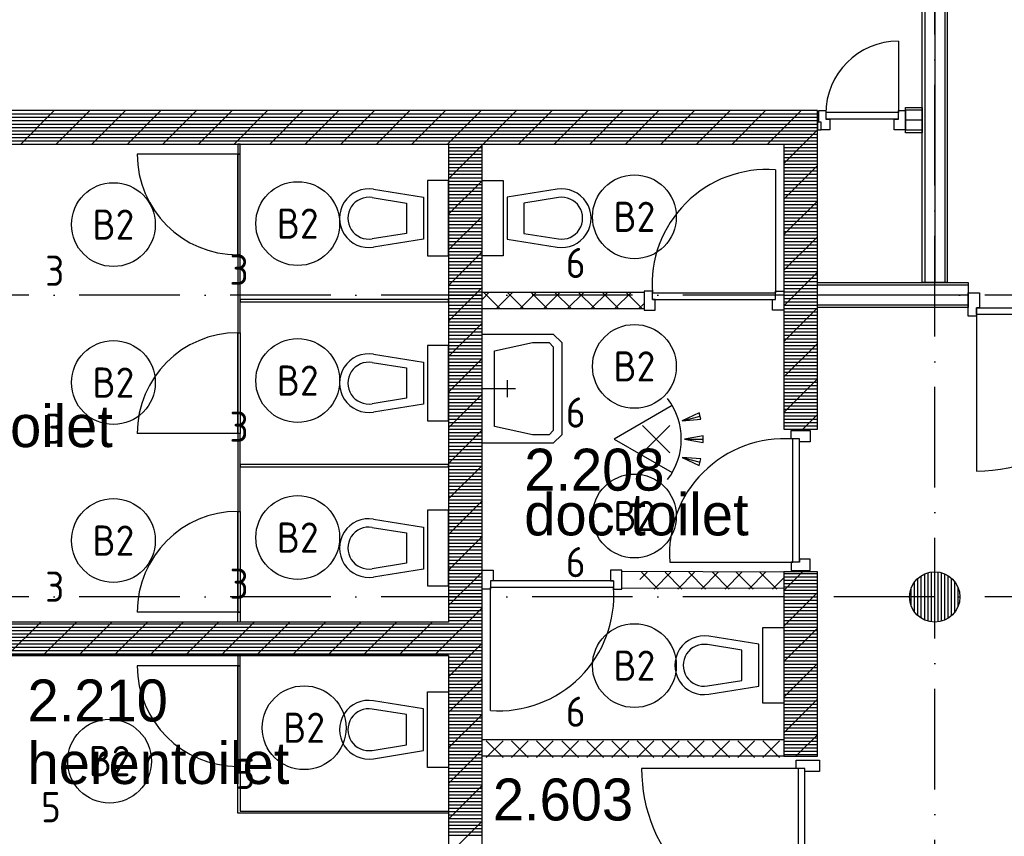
# Model space of a CAD drawing. Header units: millimetres. Extents: x -6587 to 112313, y 244 to 84344.
# Tile 58 of 63: x 69741 to 75614, y 47480 to 52349. Entities that reach past the tile are written whole.
import ezdxf
from ezdxf.enums import TextEntityAlignment as Align

# ---------------------------------------------------------------- set-up
doc = ezdxf.new("R2010")
doc.units = ezdxf.units.MM
doc.header["$LTSCALE"] = 100
doc.linetypes.add('DASHDOT', pattern=[9, 6, -1.5, 0, -1.5])
doc.layers.get('0').update_dxf_attribs({"color": 9, "linetype": 'CONTINUOUS'})
for name, color, linetype in [('AL$7----_STRAMIEN', 1, 'DASHDOT'), ('AL22----_BINNENWAND', 7, 'CONTINUOUS'), ('AL28----_KONSTRUKTIE', 3, 'CONTINUOUS'), ('ALL-----_REFLIJNEN', 8, 'CONTINUOUS'), ('BOUW', 8, 'CONTINUOUS'), ('EB63101-_ATTRIB', 2, 'CONTINUOUS'), ('EL63101-_LICHT-ARM', 3, 'CONTINUOUS'), ('EL63102-_LICHT-SCH', 3, 'CONTINUOUS'), ('LIJN025', 10, 'CONTINUOUS')]:
    doc.layers.add(name, color=color, linetype=linetype)
doc.styles.add('1_8', font='iso', dxfattribs={"width": 0.7, "height": 1.8})
doc.styles.add('BURO-025', font='BUROFONT.shx', dxfattribs={"height": 250})

# ---------------------------------------------------------------- blocks, each defined once
blk = doc.blocks.new('ES3G00')
blk.add_circle((0, 0), 2.5)
at = {"color": 6, "style": '1_8'}
for tag, flags, p in [('SCHAK', 8, (3.5, 2.75)), ('A_CODE', 8, (0, 0)), ('GROEP', 8, (-3.5, -2.75)), ('KAST', 9, (3.5, -2.75))]:
    blk.add_attdef(tag, text='', height=1.8, dxfattribs=dict(at, flags=flags)).set_placement(p, align=Align.MIDDLE)
blk = doc.blocks.new('ES652116')
for p, q in [((1.557, 1.087), (2.619, 1.372)), ((-0.813, -0.813), (0.813, 0.813)), ((0.813, -0.813), (-0.813, 0.813)), ((1.7, 0), (2.8, 0)), ((1.557, -1.087), (2.619, -1.372))]:
    blk.add_line(p, q)
blk.add_lwpolyline([(0.964, 2), (-2.5, 0), (0.964, -2)])
for points in [[(2.671, 1.179), (2.568, 1.565), (1.557, 1.087)], [(2.8, -0.2), (2.8, 0.2), (1.7, 0)], [(2.568, -1.565), (2.671, -1.179), (1.557, -1.087)]]:
    blk.add_lwpolyline(points, close=True)
blk.add_arc((-2.5, 0), 4, 322.81924, 37.18076)
at = {"style": '1_8'}
for tag, flags, p in [('SCHAK', 8, (3, 5.5)), ('KAST', 9, (-3, 0.5)), ('M_CODE', 9, (0, 0)), ('DOEL', 9, (-3, -2)), ('GROEP', 9, (-3, -4.5))]:
    blk.add_attdef(tag, text='', height=1.8, dxfattribs=dict(at, flags=flags)).set_placement(p, align=Align.MIDDLE_CENTER)
at = {"style": '1_8', "flags": 8}
blk.add_attdef('CODE', text='', height=1.8, dxfattribs=at).set_placement((0, 0), align=Align.MIDDLE)
blk = doc.blocks.new('A$Cb38f1ce1')
at = {"layer": 'AL$7----_STRAMIEN', "color": 1}
for p, q in [((71947.7, 32231.7), (71947.7, 70113)), ((86347.7, 44180), (45678.7, 44180)), ((86347.7, 42380), (750, 42380))]:
    blk.add_line(p, q, dxfattribs=at)
at = {"layer": 'AL22----_BINNENWAND', "color": 8}
for p, q in [((71872.7, 44255), (71872.7, 51290)), ((72022.7, 51290), (72022.7, 44255))]:
    blk.add_line(p, q, dxfattribs=at)
at = {"layer": 'AL22----_BINNENWAND', "color": 8, "linetype": 'Continuous'}
for p, q in [((71887.7, 51290), (71887.7, 44255)), ((72007.7, 51290), (72007.7, 44255))]:
    blk.add_line(p, q, dxfattribs=at)
at = {"layer": 'AL28----_KONSTRUKTIE', "color": 8}
for p, q in [((69047.7, 42030), (69047.7, 38430)), ((69247.7, 38430), (69247.7, 42037))]:
    blk.add_line(p, q, dxfattribs=at)
at = {"layer": 'ALL-----_REFLIJNEN', "color": 8, "linetype": 'Continuous'}
for p, q in [((71947.7, 51290), (71947.7, 44255)), ((71730.7, 45694), (71730.7, 45269)), ((71247.7, 45280), (64647.7, 45280)), ((66696.2, 45280), (66496.2, 45080)), ((66908.3, 45280), (66708.3, 45080)), ((67120.5, 45280), (66920.5, 45080)), ((67332.6, 45280), (67132.6, 45080)), ((67544.7, 45280), (67344.7, 45080)), ((67756.9, 45280), (67556.9, 45080)), ((67969, 45280), (67769, 45080)), ((68181.1, 45280), (67981.1, 45080)), ((68393.3, 45280), (68193.3, 45080)), ((68605.4, 45280), (68405.4, 45080)), ((68817.5, 45280), (68617.5, 45080)), ((69029.6, 45280), (68829.6, 45080)), ((69241.8, 45280), (69041.8, 45080)), ((69453.9, 45280), (69253.9, 45080)), ((69666, 45280), (69466, 45080)), ((69878.2, 45280), (69678.2, 45080)), ((70090.3, 45280), (69890.3, 45080)), ((70302.4, 45280), (70102.4, 45080)), ((70514.6, 45280), (70314.6, 45080)), ((70726.7, 45280), (70526.7, 45080)), ((70938.8, 45280), (70738.8, 45080)), ((71151, 45280), (70951, 45080)), ((71247.7, 43380), (71247.7, 45280)), ((71255.7, 45280), (71297.7, 45280)), ((71255.7, 45210), (71255.7, 45280)), ((71297.7, 45280), (71297.7, 45229)), ((71730.7, 45229), (71730.7, 45280)), ((71730.7, 45280), (71772.7, 45280)), ((71772.7, 45148), (71772.7, 45298)), ((71772.7, 45298), (71872.7, 45298)), ((71872.7, 45283), (71772.7, 45283)), ((71772.7, 45280), (71772.7, 45166)), ((71872.7, 45298), (71872.7, 45148)), ((64647.7, 45260), (71247.7, 45260)), ((64647.7, 45240), (71247.7, 45240)), ((64647.7, 45220), (71247.7, 45220)), ((71730.7, 45269), (71297.7, 45269)), ((71730.7, 45229), (71297.7, 45229)), ((71297.7, 45229), (71322.7, 45229)), ((71322.7, 45229), (71322.7, 45166)), ((71705.7, 45166), (71705.7, 45229)), ((71705.7, 45229), (71730.7, 45229)), ((71872.7, 45223), (71772.7, 45223)), ((64647.7, 45200), (71247.7, 45200)), ((64647.7, 45180), (71247.7, 45180)), ((64647.7, 45160), (71247.7, 45160)), ((71247.7, 45164.6), (71047.7, 44964.6)), ((71270.7, 45210), (71247.7, 45210)), ((71247.7, 45210), (71247.7, 45166)), ((71247.7, 45166), (71270.7, 45166)), ((71270.7, 45210), (71255.7, 45210)), ((71270.7, 45166), (71270.7, 45210)), ((71322.7, 45166), (71270.7, 45166)), ((71772.7, 45166), (71705.7, 45166)), ((71872.7, 45163), (71772.7, 45163)), ((64647.7, 45140), (71247.7, 45140)), ((64647.7, 45120), (71247.7, 45120)), ((71872.7, 45148), (71772.7, 45148)), ((64647.7, 45100), (71247.7, 45100)), ((64647.7, 45080), (71247.7, 45080)), ((64847.7, 45080), (69047.7, 45080)), ((67804.2, 45080), (67791.2, 45080)), ((67791.2, 45080), (67791.2, 45020)), ((67804.2, 45020), (67804.2, 45080)), ((69047.7, 45080), (69047.7, 42230)), ((69247.7, 45073.7), (69047.7, 44873.7)), ((69047.7, 45060), (69247.7, 45060)), ((69247.7, 42037), (69247.7, 45080)), ((69247.7, 45080), (71047.7, 45080)), ((71047.7, 45080), (71047.7, 43380)), ((71047.7, 45060), (71247.7, 45060)), ((67791.2, 45020), (67191.2, 45020)), ((67791.2, 44420), (67791.2, 45020)), ((67804.2, 45020), (67791.2, 45020)), ((67791.2, 45020), (67791.2, 44420)), ((67791.2, 45020), (67804.2, 45020)), ((67804.2, 44420), (67804.2, 45020)), ((69047.7, 45040), (69247.7, 45040)), ((69047.7, 45020), (69247.7, 45020)), ((69047.7, 45000), (69247.7, 45000)), ((71047.7, 45040), (71247.7, 45040)), ((71047.7, 45020), (71247.7, 45020)), ((71047.7, 45000), (71247.7, 45000)), ((69047.7, 44980), (69247.7, 44980)), ((69047.7, 44960), (69247.7, 44960)), ((69047.7, 44940), (69247.7, 44940)), ((71047.7, 44980), (71247.7, 44980)), ((71047.7, 44960), (71247.7, 44960)), ((71247.7, 44952.4), (71047.7, 44752.4)), ((71047.7, 44940), (71247.7, 44940)), ((69047.7, 44920), (69247.7, 44920)), ((69047.7, 44900), (69247.7, 44900)), ((69047.7, 44880), (69247.7, 44880)), ((71047.7, 44920), (71247.7, 44920)), ((71047.7, 44900), (71247.7, 44900)), ((71047.7, 44880), (71247.7, 44880)), ((68600.4, 44811.3), (68897.7, 44763.5)), ((69047.7, 44863.5), (68922.7, 44863.5)), ((68922.7, 44863.5), (68922.7, 44413.5)), ((69047.7, 44413.5), (69047.7, 44863.5)), ((69247.7, 44861.6), (69047.7, 44661.6)), ((69047.7, 44860), (69247.7, 44860)), ((69047.7, 44840), (69247.7, 44840)), ((69047.7, 44820), (69247.7, 44820)), ((69247.7, 44863.5), (69372.7, 44863.5)), ((69247.7, 44413.5), (69247.7, 44863.5)), ((69372.7, 44863.5), (69372.7, 44413.5)), ((69694.9, 44811.3), (69397.7, 44763.5)), ((71047.7, 44860), (71247.7, 44860)), ((71047.7, 44840), (71247.7, 44840)), ((71047.7, 44820), (71247.7, 44820)), ((68592.5, 44761.9), (68797.7, 44728.9)), ((68897.7, 44763.5), (68897.7, 44513.5)), ((69047.7, 44800), (69247.7, 44800)), ((69047.7, 44780), (69247.7, 44780)), ((69047.7, 44760), (69247.7, 44760)), ((69397.7, 44763.5), (69397.7, 44513.5)), ((69702.8, 44761.9), (69497.7, 44728.9)), ((71047.7, 44800), (71247.7, 44800)), ((71047.7, 44780), (71247.7, 44780)), ((71047.7, 44760), (71247.7, 44760)), ((68797.7, 44728.9), (68797.7, 44548.1)), ((69047.7, 44740), (69247.7, 44740)), ((69047.7, 44720), (69247.7, 44720)), ((69047.7, 44700), (69247.7, 44700)), ((69497.7, 44728.9), (69497.7, 44548.1)), ((71247.7, 44740.3), (71047.7, 44540.3)), ((71047.7, 44740), (71247.7, 44740)), ((71047.7, 44720), (71247.7, 44720)), ((71047.7, 44700), (71247.7, 44700)), ((69047.7, 44680), (69247.7, 44680)), ((69047.7, 44660), (69247.7, 44660)), ((69247.7, 44649.5), (69047.7, 44449.5)), ((69047.7, 44640), (69247.7, 44640)), ((71047.7, 44680), (71247.7, 44680)), ((71047.7, 44660), (71247.7, 44660)), ((71047.7, 44640), (71247.7, 44640)), ((68472.7, 44588.5), (68472.7, 44588.5)), ((69047.7, 44620), (69247.7, 44620)), ((69047.7, 44600), (69247.7, 44600)), ((69047.7, 44580), (69247.7, 44580)), ((69822.7, 44588.5), (69822.7, 44588.5)), ((71047.7, 44620), (71247.7, 44620)), ((71047.7, 44600), (71247.7, 44600)), ((71047.7, 44580), (71247.7, 44580)), ((68797.7, 44548.1), (68592.5, 44515.1)), ((69047.7, 44560), (69247.7, 44560)), ((69047.7, 44540), (69247.7, 44540)), ((69047.7, 44520), (69247.7, 44520)), ((69497.7, 44548.1), (69702.8, 44515.1)), ((71047.7, 44560), (71247.7, 44560)), ((71047.7, 44540), (71247.7, 44540)), ((71247.7, 44528.2), (71047.7, 44328.2)), ((71047.7, 44520), (71247.7, 44520)), ((68897.7, 44513.5), (68600.4, 44465.7)), ((68647.7, 44463.5), (68647.7, 44463.5)), ((69047.7, 44500), (69247.7, 44500)), ((69047.7, 44480), (69247.7, 44480)), ((69047.7, 44460), (69247.7, 44460)), ((69397.7, 44513.5), (69694.9, 44465.7)), ((69647.7, 44463.5), (69647.7, 44463.5)), ((71047.7, 44500), (71247.7, 44500)), ((71047.7, 44480), (71247.7, 44480)), ((71047.7, 44460), (71247.7, 44460)), ((67791.2, 44420), (67804.2, 44420)), ((67804.2, 44420), (67791.2, 44420)), ((67791.2, 44420), (67791.2, 43955)), ((67804.2, 43955), (67804.2, 44420)), ((68922.7, 44413.5), (69047.7, 44413.5)), ((69047.7, 44440), (69247.7, 44440)), ((69247.7, 44437.3), (69047.7, 44237.3)), ((69047.7, 44420), (69247.7, 44420)), ((69047.7, 44400), (69247.7, 44400)), ((69372.7, 44413.5), (69247.7, 44413.5)), ((71047.7, 44440), (71247.7, 44440)), ((71047.7, 44420), (71247.7, 44420)), ((71047.7, 44400), (71247.7, 44400)), ((69047.7, 44380), (69247.7, 44380)), ((69047.7, 44360), (69247.7, 44360)), ((69047.7, 44340), (69247.7, 44340)), ((71047.7, 44380), (71247.7, 44380)), ((71047.7, 44360), (71247.7, 44360)), ((71047.7, 44340), (71247.7, 44340)), ((69047.7, 44320), (69247.7, 44320)), ((69047.7, 44300), (69247.7, 44300)), ((69047.7, 44280), (69247.7, 44280)), ((71047.7, 44320), (71247.7, 44320)), ((71247.7, 44316), (71047.7, 44116)), ((71047.7, 44300), (71247.7, 44300)), ((71047.7, 44280), (71247.7, 44280)), ((69047.7, 44260), (69247.7, 44260)), ((69047.7, 44240), (69247.7, 44240)), ((69247.7, 44225.2), (69047.7, 44025.2)), ((71047.7, 44260), (71247.7, 44260)), ((71047.7, 44240), (71247.7, 44240)), ((71247.7, 44105), (71247.7, 44255)), ((71247.7, 44255), (72147.7, 44255)), ((72147.7, 44240), (71247.7, 44240)), ((72022.7, 44255), (71872.7, 44255)), ((72147.7, 44255), (72147.7, 44105)), ((69047.7, 44220), (69247.7, 44220)), ((69047.7, 44200), (69247.7, 44200)), ((69047.7, 44180), (69247.7, 44180)), ((69247.7, 44154.5), (69290.2, 44197)), ((69247.7, 44197), (70213.7, 44197)), ((69247.7, 44097), (69247.7, 44197)), ((69256.2, 44197), (69356.2, 44097)), ((69331.6, 44097), (69431.6, 44197)), ((69397.6, 44197), (69497.6, 44097)), ((69473, 44097), (69573, 44197)), ((69539, 44197), (69639, 44097)), ((69614.4, 44097), (69714.4, 44197)), ((69680.4, 44197), (69780.4, 44097)), ((69755.8, 44097), (69855.8, 44197)), ((69821.8, 44197), (69921.8, 44097)), ((69897.3, 44097), (69997.3, 44197)), ((69963.3, 44197), (70063.3, 44097)), ((70038.7, 44097), (70138.7, 44197)), ((70104.7, 44197), (70204.7, 44097)), ((70213.7, 44197), (70213.7, 44097)), ((71047.7, 44220), (71247.7, 44220)), ((71047.7, 44200), (71247.7, 44200)), ((71047.7, 44180), (71247.7, 44180)), ((72147.7, 44180), (71247.7, 44180)), ((72147.7, 44053.5), (72147.7, 44192.5)), ((72147.7, 44192.5), (72214.7, 44192.5)), ((72214.7, 44192.5), (72214.7, 44104.5)), ((69047.7, 44153.5), (67804.2, 44153.5)), ((67804.2, 44153.5), (67804.2, 44140.5)), ((67804.2, 44140.5), (69047.7, 44140.5)), ((69047.7, 44160), (69247.7, 44160)), ((69047.7, 44140.5), (69047.7, 44153.5)), ((69047.7, 44140), (69247.7, 44140)), ((69047.7, 44120), (69247.7, 44120)), ((70180.1, 44097), (70213.7, 44130.6)), ((71047.7, 44160), (71247.7, 44160)), ((71047.7, 44140), (71247.7, 44140)), ((71047.7, 44120), (71247.7, 44120)), ((71247.7, 44103.9), (71047.7, 43903.9)), ((72147.7, 44120), (71247.7, 44120)), ((72147.7, 44105), (71247.7, 44105)), ((72197.7, 44064.5), (72197.7, 44104.5)), ((72197.7, 44104.5), (73131.7, 44104.5)), ((72214.7, 44104.5), (72197.7, 44104.5)), ((72197.7, 44104.5), (72197.7, 44053.5)), ((69047.7, 44100), (69247.7, 44100)), ((69047.7, 44080), (69247.7, 44080)), ((69047.7, 44060), (69247.7, 44060)), ((70213.7, 44097), (69247.7, 44097)), ((71047.7, 44100), (71247.7, 44100)), ((71047.7, 44080), (71247.7, 44080)), ((71047.7, 44060), (71247.7, 44060)), ((72197.7, 44053.5), (72147.7, 44053.5)), ((72197.7, 44064.5), (72197.7, 43130.5)), ((73131.7, 44064.5), (72197.7, 44064.5)), ((69047.7, 44040), (69247.7, 44040)), ((69047.7, 44020), (69247.7, 44020)), ((69247.7, 44013.1), (69047.7, 43813.1)), ((69047.7, 44000), (69247.7, 44000)), ((71047.7, 44040), (71247.7, 44040)), ((71047.7, 44020), (71247.7, 44020)), ((71047.7, 44000), (71247.7, 44000)), ((67791.2, 43955), (67791.2, 43355)), ((67791.2, 43955), (67804.2, 43955)), ((67791.2, 43355), (67791.2, 43955)), ((67791.2, 43955), (67804.2, 43955)), ((67804.2, 43955), (67804.2, 43355)), ((69047.7, 43980), (69247.7, 43980)), ((69047.7, 43960), (69247.7, 43960)), ((69047.7, 43940), (69247.7, 43940)), ((69247.7, 43947), (69547.7, 43947)), ((69247.7, 43297), (69247.7, 43947)), ((69547.7, 43947), (69672.7, 43947)), ((69672.7, 43947), (69722.7, 43897)), ((71047.7, 43980), (71247.7, 43980)), ((71047.7, 43960), (71247.7, 43960)), ((71047.7, 43940), (71247.7, 43940)), ((69047.7, 43880), (68922.7, 43880)), ((68922.7, 43880), (68922.7, 43430)), ((69047.7, 43920), (69247.7, 43920)), ((69047.7, 43900), (69247.7, 43900)), ((69047.7, 43880), (69247.7, 43880)), ((69047.7, 43430), (69047.7, 43880)), ((69322.7, 43847), (69547.7, 43897)), ((69547.7, 43897), (69647.7, 43897)), ((69647.7, 43897), (69672.7, 43872)), ((69672.7, 43872), (69672.7, 43372)), ((69722.7, 43897), (69722.7, 43347)), ((71047.7, 43920), (71247.7, 43920)), ((71047.7, 43900), (71247.7, 43900)), ((71247.7, 43891.8), (71047.7, 43691.8)), ((71047.7, 43880), (71247.7, 43880)), ((68600.4, 43827.8), (68897.7, 43780)), ((69047.7, 43860), (69247.7, 43860)), ((69047.7, 43840), (69247.7, 43840)), ((69047.7, 43820), (69247.7, 43820)), ((69322.7, 43397), (69322.7, 43847)), ((71047.7, 43860), (71247.7, 43860)), ((71047.7, 43840), (71247.7, 43840)), ((71047.7, 43820), (71247.7, 43820)), ((68592.5, 43778.4), (68797.7, 43745.4)), ((68897.7, 43780), (68897.7, 43530)), ((69247.7, 43801), (69047.7, 43601)), ((69047.7, 43800), (69247.7, 43800)), ((69047.7, 43780), (69247.7, 43780)), ((69047.7, 43760), (69247.7, 43760)), ((71047.7, 43800), (71247.7, 43800)), ((71047.7, 43780), (71247.7, 43780)), ((71047.7, 43760), (71247.7, 43760)), ((68797.7, 43745.4), (68797.7, 43564.6)), ((69047.7, 43740), (69247.7, 43740)), ((69047.7, 43720), (69247.7, 43720)), ((69047.7, 43700), (69247.7, 43700)), ((71047.7, 43740), (71247.7, 43740)), ((71047.7, 43720), (71247.7, 43720)), ((71047.7, 43700), (71247.7, 43700)), ((69047.7, 43680), (69247.7, 43680)), ((69047.7, 43660), (69247.7, 43660)), ((69047.7, 43640), (69247.7, 43640)), ((71047.7, 43680), (71247.7, 43680)), ((71247.7, 43679.6), (71047.7, 43479.6)), ((71047.7, 43660), (71247.7, 43660)), ((71047.7, 43640), (71247.7, 43640)), ((68472.7, 43605), (68472.7, 43605)), ((69047.7, 43620), (69247.7, 43620)), ((69047.7, 43600), (69247.7, 43600)), ((69247.7, 43588.8), (69047.7, 43388.8)), ((69047.7, 43580), (69247.7, 43580)), ((71047.7, 43620), (71247.7, 43620)), ((71047.7, 43600), (71247.7, 43600)), ((71047.7, 43580), (71247.7, 43580)), ((68797.7, 43564.6), (68592.5, 43531.6)), ((68897.7, 43530), (68600.4, 43482.2)), ((69047.7, 43560), (69247.7, 43560)), ((69047.7, 43540), (69247.7, 43540)), ((69047.7, 43520), (69247.7, 43520)), ((71047.7, 43560), (71247.7, 43560)), ((71047.7, 43540), (71247.7, 43540)), ((71047.7, 43520), (71247.7, 43520)), ((68647.7, 43480), (68647.7, 43480)), ((69047.7, 43500), (69247.7, 43500)), ((69047.7, 43480), (69247.7, 43480)), ((69047.7, 43460), (69247.7, 43460)), ((71047.7, 43500), (71247.7, 43500)), ((71047.7, 43480), (71247.7, 43480)), ((71047.7, 43460), (71247.7, 43460)), ((71247.7, 43467.5), (71160.2, 43380)), ((68922.7, 43430), (69047.7, 43430)), ((69047.7, 43440), (69247.7, 43440)), ((69047.7, 43420), (69247.7, 43420)), ((69047.7, 43400), (69247.7, 43400)), ((71047.7, 43440), (71247.7, 43440)), ((71047.7, 43420), (71247.7, 43420)), ((71047.7, 43400), (71247.7, 43400)), ((67791.2, 43355), (67191.2, 43355)), ((67804.2, 43355), (67791.2, 43355)), ((67791.2, 43355), (67791.2, 42890)), ((67804.2, 43355), (67791.2, 43355)), ((67804.2, 42890), (67804.2, 43355)), ((69047.7, 43380), (69247.7, 43380)), ((69247.7, 43376.7), (69047.7, 43176.7)), ((69047.7, 43360), (69247.7, 43360)), ((69047.7, 43340), (69247.7, 43340)), ((69547.7, 43347), (69322.7, 43397)), ((69647.7, 43347), (69547.7, 43347)), ((69672.7, 43372), (69647.7, 43347)), ((69722.7, 43347), (69672.7, 43297)), ((71047.7, 43380), (71247.7, 43380)), ((69047.7, 43320), (69247.7, 43320)), ((69047.7, 43300), (69247.7, 43300)), ((69547.7, 43297), (69247.7, 43297)), ((69672.7, 43297), (69547.7, 43297)), ((69047.7, 43280), (69247.7, 43280)), ((69047.7, 43260), (69247.7, 43260)), ((69047.7, 43240), (69247.7, 43240)), ((69047.7, 43169.5), (67804.2, 43169.5)), ((67804.2, 43169.5), (67804.2, 43156.5)), ((69047.7, 43220), (69247.7, 43220)), ((69047.7, 43200), (69247.7, 43200)), ((69047.7, 43180), (69247.7, 43180)), ((69047.7, 43156.5), (69047.7, 43169.5)), ((69247.7, 43164.6), (69047.7, 42964.6)), ((67804.2, 43156.5), (69047.7, 43156.5)), ((69047.7, 43160), (69247.7, 43160)), ((69047.7, 43140), (69247.7, 43140)), ((69047.7, 43120), (69247.7, 43120)), ((69047.7, 43100), (69247.7, 43100)), ((69047.7, 43080), (69247.7, 43080)), ((69047.7, 43060), (69247.7, 43060)), ((69047.7, 43040), (69247.7, 43040)), ((69047.7, 43020), (69247.7, 43020)), ((69047.7, 43000), (69247.7, 43000)), ((69047.7, 42980), (69247.7, 42980)), ((69047.7, 42960), (69247.7, 42960)), ((69247.7, 42952.4), (69047.7, 42752.4)), ((69047.7, 42940), (69247.7, 42940)), ((67791.2, 42890), (67791.2, 42290)), ((67791.2, 42290), (67791.2, 42890)), ((67791.2, 42890), (67804.2, 42890)), ((67791.2, 42890), (67804.2, 42890)), ((67804.2, 42890), (67804.2, 42290)), ((69047.7, 42896.5), (68922.7, 42896.5)), ((68922.7, 42896.5), (68922.7, 42446.5)), ((69047.7, 42920), (69247.7, 42920)), ((69047.7, 42900), (69247.7, 42900)), ((69047.7, 42446.5), (69047.7, 42896.5)), ((69047.7, 42880), (69247.7, 42880)), ((68600.4, 42844.3), (68897.7, 42796.5)), ((69047.7, 42860), (69247.7, 42860)), ((69047.7, 42840), (69247.7, 42840)), ((69047.7, 42820), (69247.7, 42820)), ((68592.5, 42794.9), (68797.7, 42761.9)), ((68797.7, 42761.9), (68797.7, 42581.1)), ((68897.7, 42796.5), (68897.7, 42546.5)), ((69047.7, 42800), (69247.7, 42800)), ((69047.7, 42780), (69247.7, 42780)), ((69047.7, 42760), (69247.7, 42760)), ((69247.7, 42740.3), (69047.7, 42540.3)), ((69047.7, 42740), (69247.7, 42740)), ((69047.7, 42720), (69247.7, 42720)), ((69047.7, 42700), (69247.7, 42700)), ((69047.7, 42680), (69247.7, 42680)), ((69047.7, 42660), (69247.7, 42660)), ((69047.7, 42640), (69247.7, 42640)), ((68472.7, 42621.5), (68472.7, 42621.5)), ((68797.7, 42581.1), (68592.5, 42548.1)), ((69047.7, 42620), (69247.7, 42620)), ((69047.7, 42600), (69247.7, 42600)), ((69047.7, 42580), (69247.7, 42580)), ((68897.7, 42546.5), (68600.4, 42498.7)), ((69047.7, 42560), (69247.7, 42560)), ((69047.7, 42540), (69247.7, 42540)), ((69247.7, 42528.2), (69047.7, 42328.2)), ((69047.7, 42520), (69247.7, 42520)), ((69247.7, 42426), (69247.7, 42540)), ((69247.7, 42540), (69314.7, 42540)), ((69314.7, 42540), (69314.7, 42477)), ((70081.7, 42540), (70014.7, 42540)), ((70014.7, 42540), (70014.7, 42477)), ((70081.7, 42426), (70081.7, 42540)), ((70081.7, 42433), (70081.7, 42533)), ((70081.7, 42533), (71047.7, 42530)), ((70189.7, 42484.5), (70232.2, 42527)), ((70198.2, 42527), (70298.2, 42427)), ((70273.6, 42427), (70373.6, 42527)), ((70339.6, 42527), (70439.6, 42427)), ((70415, 42427), (70515, 42527)), ((70481, 42527), (70581, 42427)), ((70556.4, 42427), (70656.4, 42527)), ((70622.4, 42527), (70722.4, 42427)), ((70697.8, 42427), (70797.8, 42527)), ((70763.8, 42527), (70863.8, 42427)), ((70839.3, 42427), (70939.3, 42527)), ((70905.3, 42527), (71005.3, 42427)), ((71046.7, 42527), (71047.7, 42526)), ((71158.7, 42530), (71047.7, 42419)), ((71047.7, 42530), (71047.7, 41430)), ((71247.7, 42530), (71047.7, 42530)), ((71047.7, 42530), (71047.7, 42430)), ((71047.7, 42520), (71247.7, 42520)), ((71247.7, 41430), (71247.7, 42530)), ((71887.7, 42242.5), (71887.7, 42517.5)), ((71907.7, 42235.4), (71907.7, 42524.6)), ((71927.7, 42231.3), (71927.7, 42528.7)), ((71947.7, 42230), (71947.7, 42530)), ((71967.7, 42231.3), (71967.7, 42528.7)), ((71987.7, 42235.4), (71987.7, 42524.6)), ((72007.7, 42242.5), (72007.7, 42517.5)), ((68647.7, 42496.5), (68647.7, 42496.5)), ((69047.7, 42500), (69247.7, 42500)), ((69047.7, 42480), (69247.7, 42480)), ((69047.7, 42460), (69247.7, 42460)), ((70031.7, 42477), (69297.7, 42477)), ((69314.7, 42477), (69297.7, 42477)), ((69297.7, 42477), (69297.7, 42426)), ((70014.7, 42477), (70031.7, 42477)), ((70031.7, 42477), (70031.7, 42426)), ((70980.7, 42427), (71047.7, 42494)), ((71047.7, 42500), (71247.7, 42500)), ((71047.7, 42480), (71247.7, 42480)), ((71047.7, 42460), (71247.7, 42460)), ((71827.7, 42290), (71827.7, 42470)), ((71847.7, 42268.2), (71847.7, 42491.8)), ((71867.7, 42253.1), (71867.7, 42506.9)), ((72027.7, 42253.1), (72027.7, 42506.9)), ((72047.7, 42268.2), (72047.7, 42491.8)), ((72067.7, 42290), (72067.7, 42470)), ((68922.7, 42446.5), (69047.7, 42446.5)), ((69047.7, 42440), (69247.7, 42440)), ((69047.7, 42420), (69247.7, 42420)), ((69047.7, 42400), (69247.7, 42400)), ((69297.7, 42426), (69247.7, 42426)), ((70031.7, 42437), (69297.7, 42437)), ((69297.7, 41703), (69297.7, 42437)), ((70031.7, 42426), (70081.7, 42426)), ((71047.7, 42430), (70081.7, 42433)), ((71047.7, 42440), (71247.7, 42440)), ((71047.7, 42420), (71247.7, 42420)), ((71247.7, 42406.8), (71047.7, 42206.8)), ((71047.7, 42400), (71247.7, 42400)), ((71807.7, 42326.1), (71807.7, 42433.8)), ((72087.7, 42326.1), (72087.7, 42433.8)), ((69047.7, 42380), (69247.7, 42380)), ((69047.7, 42360), (69247.7, 42360)), ((71047.7, 42380), (71247.7, 42380)), ((71047.7, 42360), (71247.7, 42360)), ((67791.2, 42290), (67191.2, 42290)), ((67804.2, 42290), (67791.2, 42290)), ((67791.2, 42230), (67791.2, 42290)), ((67791.2, 42290), (67804.2, 42290)), ((67804.2, 42290), (67804.2, 42230)), ((69247.7, 42316), (68961.6, 42030)), ((69047.7, 42340), (69247.7, 42340)), ((69047.7, 42320), (69247.7, 42320)), ((69047.7, 42300), (69247.7, 42300)), ((71047.7, 42340), (71247.7, 42340)), ((71047.7, 42320), (71247.7, 42320)), ((71047.7, 42300), (71247.7, 42300)), ((69047.7, 42230), (64847.7, 42230)), ((69047.7, 42230), (64847.7, 42230)), ((66616, 42230), (66416, 42030)), ((66828.2, 42230), (66628.2, 42030)), ((67040.3, 42230), (66840.3, 42030)), ((67252.4, 42230), (67052.4, 42030)), ((67464.6, 42230), (67264.6, 42030)), ((67676.7, 42230), (67476.7, 42030)), ((67888.8, 42230), (67688.8, 42030)), ((67804.2, 42230), (67791.2, 42230)), ((68101, 42230), (67901, 42030)), ((68313.1, 42230), (68113.1, 42030)), ((68525.2, 42230), (68325.2, 42030)), ((68737.4, 42230), (68537.4, 42030)), ((68949.5, 42230), (68749.5, 42030)), ((69047.7, 42280), (69247.7, 42280)), ((69047.7, 42260), (69247.7, 42260)), ((69047.7, 42240), (69247.7, 42240)), ((71047.7, 42280), (71247.7, 42280)), ((71047.7, 42260), (71247.7, 42260)), ((71047.7, 42240), (71247.7, 42240)), ((64647.7, 42220), (69247.7, 42220)), ((64647.7, 42200), (69247.7, 42200)), ((64647.7, 42180), (69247.7, 42180)), ((71047.7, 42220), (71247.7, 42220)), ((71047.7, 42200), (71247.7, 42200)), ((71247.7, 42194.7), (71047.7, 41994.7)), ((71047.7, 42180), (71247.7, 42180)), ((64647.7, 42160), (69247.7, 42160)), ((64647.7, 42140), (69247.7, 42140)), ((64647.7, 42120), (69247.7, 42120)), ((70647.7, 42147.5), (70647.7, 42147.5)), ((71047.7, 42160), (71247.7, 42160)), ((71047.7, 42140), (71247.7, 42140)), ((71047.7, 42120), (71247.7, 42120)), ((64647.7, 42100), (69247.7, 42100)), ((64647.7, 42080), (69247.7, 42080)), ((64647.7, 42060), (69247.7, 42060)), ((69247.7, 42103.9), (69047.7, 41903.9)), ((71047.7, 42100), (71247.7, 42100)), ((71047.7, 42080), (71247.7, 42080)), ((71047.7, 42060), (71247.7, 42060)), ((64647.7, 42040), (69247.7, 42040)), ((69047.7, 42030), (64847.7, 42030)), ((64847.7, 42030), (69047.7, 42030)), ((67804.2, 42030), (67791.2, 42030)), ((67791.2, 42030), (67791.2, 41970)), ((67804.2, 41970), (67804.2, 42030)), ((69047.7, 42020), (69247.7, 42020)), ((69047.7, 42000), (69247.7, 42000)), ((70472.7, 42022.5), (70472.7, 42022.5)), ((71047.7, 42040), (71247.7, 42040)), ((71047.7, 42020), (71247.7, 42020)), ((71047.7, 42000), (71247.7, 42000)), ((67791.2, 41970), (67191.2, 41970)), ((67791.2, 41370), (67791.2, 41970)), ((67804.2, 41970), (67791.2, 41970)), ((67791.2, 41970), (67791.2, 41370)), ((67791.2, 41970), (67804.2, 41970)), ((67804.2, 41370), (67804.2, 41970)), ((69047.7, 41980), (69247.7, 41980)), ((69047.7, 41960), (69247.7, 41960)), ((69047.7, 41940), (69247.7, 41940)), ((71247.7, 41982.6), (71047.7, 41782.6)), ((71047.7, 41980), (71247.7, 41980)), ((71047.7, 41960), (71247.7, 41960)), ((71047.7, 41940), (71247.7, 41940)), ((69047.7, 41920), (69247.7, 41920)), ((69047.7, 41900), (69247.7, 41900)), ((69247.7, 41891.8), (69047.7, 41691.8)), ((69047.7, 41880), (69247.7, 41880)), ((71047.7, 41920), (71247.7, 41920)), ((71047.7, 41900), (71247.7, 41900)), ((71047.7, 41880), (71247.7, 41880)), ((68922.7, 41363.5), (68922.7, 41813.5)), ((68922.7, 41813.5), (69047.7, 41813.5)), ((69047.7, 41860), (69247.7, 41860)), ((69047.7, 41840), (69247.7, 41840)), ((69047.7, 41820), (69247.7, 41820)), ((69047.7, 41813.5), (69047.7, 41363.5)), ((71047.7, 41860), (71247.7, 41860)), ((71047.7, 41840), (71247.7, 41840)), ((71047.7, 41820), (71247.7, 41820)), ((68647.7, 41763.5), (68647.7, 41763.5)), ((69047.7, 41800), (69247.7, 41800)), ((69047.7, 41780), (69247.7, 41780)), ((69047.7, 41760), (69247.7, 41760)), ((71047.7, 41800), (71247.7, 41800)), ((71047.7, 41780), (71247.7, 41780)), ((71247.7, 41770.4), (71047.7, 41570.4)), ((71047.7, 41760), (71247.7, 41760)), ((69047.7, 41740), (69247.7, 41740)), ((69047.7, 41720), (69247.7, 41720)), ((69047.7, 41700), (69247.7, 41700)), ((71047.7, 41740), (71247.7, 41740)), ((71047.7, 41720), (71247.7, 41720)), ((71047.7, 41700), (71247.7, 41700)), ((68472.7, 41638.5), (68472.7, 41638.5)), ((69047.7, 41680), (69247.7, 41680)), ((69247.7, 41679.6), (69047.7, 41479.6)), ((69047.7, 41660), (69247.7, 41660)), ((69047.7, 41640), (69247.7, 41640)), ((71047.7, 41680), (71247.7, 41680)), ((71047.7, 41660), (71247.7, 41660)), ((71047.7, 41640), (71247.7, 41640)), ((69047.7, 41620), (69247.7, 41620)), ((69047.7, 41600), (69247.7, 41600)), ((69047.7, 41580), (69247.7, 41580)), ((71047.7, 41620), (71247.7, 41620)), ((71047.7, 41600), (71247.7, 41600)), ((71047.7, 41580), (71247.7, 41580)), ((69047.7, 41560), (69247.7, 41560)), ((69047.7, 41540), (69247.7, 41540)), ((69047.7, 41520), (69247.7, 41520)), ((69247.7, 41530), (71047.7, 41530)), ((69247.7, 41430), (69247.7, 41530)), ((69372.7, 41523), (69272.7, 41423)), ((69272.7, 41523), (69372.7, 41423)), ((69522.7, 41523), (69422.7, 41423)), ((69422.7, 41523), (69522.7, 41423)), ((69672.7, 41523), (69572.7, 41423)), ((69572.7, 41523), (69672.7, 41423)), ((69822.7, 41523), (69722.7, 41423)), ((69722.7, 41523), (69822.7, 41423)), ((69972.7, 41523), (69872.7, 41423)), ((69872.7, 41523), (69972.7, 41423)), ((70122.7, 41523), (70022.7, 41423)), ((70022.7, 41523), (70122.7, 41423)), ((70157.5, 41530), (71047.7, 41530)), ((70272.7, 41523), (70172.7, 41423)), ((70172.7, 41523), (70272.7, 41423)), ((70422.7, 41523), (70322.7, 41423)), ((70322.7, 41523), (70422.7, 41423)), ((70572.7, 41523), (70472.7, 41423)), ((70472.7, 41523), (70572.7, 41423)), ((70722.7, 41523), (70622.7, 41423)), ((70622.7, 41523), (70722.7, 41423)), ((70872.7, 41523), (70772.7, 41423)), ((70772.7, 41523), (70872.7, 41423)), ((71022.7, 41523), (70922.7, 41423)), ((70922.7, 41523), (71022.7, 41423)), ((71047.7, 41560), (71247.7, 41560)), ((71047.7, 41540), (71247.7, 41540)), ((71047.7, 41530), (71047.7, 41430)), ((71047.7, 41520), (71247.7, 41520)), ((71247.7, 41558.3), (71119.4, 41430)), ((69047.7, 41500), (69247.7, 41500)), ((69047.7, 41480), (69247.7, 41480)), ((69247.7, 41467.5), (69047.7, 41267.5)), ((71047.7, 41500), (71247.7, 41500)), ((71047.7, 41480), (71247.7, 41480)), ((69047.7, 41460), (69247.7, 41460)), ((69047.7, 41440), (69247.7, 41440)), ((69047.7, 41420), (69247.7, 41420)), ((71047.7, 41430), (69247.7, 41430)), ((71047.7, 41460), (71247.7, 41460)), ((71047.7, 41440), (71247.7, 41440)), ((71047.7, 41430), (71247.7, 41430)), ((67791.2, 41090.5), (67791.2, 41370)), ((67791.2, 41370), (67804.2, 41370)), ((67791.2, 41370), (67804.2, 41370)), ((67804.2, 41370), (67804.2, 41103.5)), ((69047.7, 41363.5), (68922.7, 41363.5)), ((69047.7, 41400), (69247.7, 41400)), ((69047.7, 41380), (69247.7, 41380)), ((69047.7, 41360), (69247.7, 41360)), ((69047.7, 41340), (69247.7, 41340)), ((69047.7, 41320), (69247.7, 41320)), ((69047.7, 41300), (69247.7, 41300)), ((69047.7, 41280), (69247.7, 41280)), ((69047.7, 41260), (69247.7, 41260)), ((69247.7, 41255.4), (69047.7, 41055.4)), ((69047.7, 41240), (69247.7, 41240)), ((69047.7, 41220), (69247.7, 41220)), ((69047.7, 41200), (69247.7, 41200)), ((69047.7, 41180), (69247.7, 41180)), ((69047.7, 41160), (69247.7, 41160)), ((69047.7, 41140), (69247.7, 41140)), ((69047.7, 41120), (69247.7, 41120)), ((69047.7, 41090.5), (67791.2, 41090.5)), ((67804.2, 41103.5), (69047.7, 41103.5)), ((69047.7, 41103.5), (69047.7, 41090.5)), ((69047.7, 41100), (69247.7, 41100)), ((69047.7, 41080), (69247.7, 41080)), ((69047.7, 41060), (69247.7, 41060)), ((69247.7, 41043.2), (69047.7, 40843.2)), ((69047.7, 41040), (69247.7, 41040)), ((69047.7, 41020), (69247.7, 41020)), ((69047.7, 41000), (69247.7, 41000)), ((69047.7, 40980), (69247.7, 40980)), ((69047.7, 40960), (69247.7, 40960))]:
    blk.add_line(p, q, dxfattribs=at)
for points in [[(70997.7, 44927), (70997.7, 44193)], [(70213.7, 44204), (70213.7, 44090), (70280.7, 44090), (70280.7, 44153), (70263.7, 44153), (70263.7, 44204), (70213.7, 44204)], [(70263.7, 44193), (70997.7, 44193)], [(71047.7, 44204), (71047.7, 44090), (70980.7, 44090), (70980.7, 44153), (70997.7, 44153), (70997.7, 44204), (71047.7, 44204)], [(70263.7, 44153), (70997.7, 44153)], [(69397.7, 43672), (69397.7, 43572)], [(69247.7, 43622), (69447.7, 43622)], [(71090.7, 43372), (71204.7, 43372), (71204.7, 43305), (71141.7, 43305), (71141.7, 43322), (71090.7, 43322), (71090.7, 43372)], [(71101.7, 42588), (71101.7, 43322)], [(71141.7, 42588), (71141.7, 43322)], [(70367.7, 42588), (71101.7, 42588)], [(71090.7, 42538), (71204.7, 42538), (71204.7, 42605), (71141.7, 42605), (71141.7, 42588), (71090.7, 42588), (71090.7, 42538)], [(71047.7, 41747.5), (70922.7, 41747.5), (70922.7, 42197.5), (71047.7, 42197.5), (71047.7, 41747.5)], [(71133.2, 41357), (71133.2, 40423)]]:
    blk.add_lwpolyline(points, dxfattribs=at)
for points in [[(70600.4, 41799.8), (70897.7, 41847.5), (70897.7, 42097.5), (70600.4, 42145.3, 1.173599)], [(70592.5, 41849.1), (70797.7, 41882.1), (70797.7, 42063), (70592.5, 42095.9, 1.173599)], [(68600.4, 41415.7), (68897.7, 41463.5), (68897.7, 41713.5), (68600.4, 41761.3, 1.173599)], [(68592.5, 41465.1), (68797.7, 41498.1), (68797.7, 41678.9), (68592.5, 41711.9, 1.173599)]]:
    blk.add_lwpolyline(points, format="xyb", close=True, dxfattribs=at)
for points in [[(71173.2, 41340), (71173.2, 41357), (71122.2, 41357), (71122.2, 41407), (71261.2, 41407), (71261.2, 41340)], [(71173.2, 41357), (71133.2, 41357), (71133.2, 40423), (71173.2, 40423)]]:
    blk.add_lwpolyline(points, close=True, dxfattribs=at)
blk.add_lwpolyline([(71133.2, 41357), (70199.2, 41357, 0.414214), (71133.2, 40423, 0.414214)], format="xyb", dxfattribs=at)
blk.add_circle((71947.7, 42380), 150, dxfattribs=at)
for centre, radius, start, end in [((71730.7, 45261), 433, 90, 180), ((67791.2, 45020), 600, 180, 270), ((70947.6, 44243), 685.8, 85.8145, 184.1855), ((68572.7, 44638.5), 175, 80.86729, 279.13271), ((69722.7, 44638.5), 175, 260.86729, 99.13271), ((68572.7, 44638.5), 125, 80.86729, 279.13271), ((69722.7, 44638.5), 125, 260.86729, 99.13271), ((72197.7, 44064.5), 934, 270, 0), ((67791.2, 43355), 600, 90, 180), ((68572.7, 43655), 175, 80.86729, 279.13271), ((68572.7, 43655), 125, 80.86729, 279.13271), ((71051.6, 42638.1), 685.8, 85.8145, 184.1855), ((67791.2, 42290), 600, 90, 180), ((68572.7, 42671.5), 175, 80.86729, 279.13271), ((68572.7, 42671.5), 125, 80.86729, 279.13271), ((69347.7, 42387), 685.8, 265.8145, 4.1855), ((67791.2, 41970), 600, 180, 270)]:
    blk.add_arc(centre, radius, start, end, dxfattribs=at)
at = {"layer": 'BOUW', "style": 'BURO-025'}
for s, p in [('damestoilet', (65336.4, 43273.3)), ('2.208', (69499.4, 43014)), ('doc.toilet', (69499.4, 42747)), ('2.210', (66537, 41637.7)), ('herentoilet', (66537, 41264.6)), ('2.603', (69312.2, 41047.4))]:
    blk.add_text(s, height=250, dxfattribs=at).set_placement(p)

msp = doc.modelspace()

# ---------------------------------------------------------------- block references
at = {"layer": 'EL63101-_LICHT-ARM'}
ref = msp.add_blockref('ES3G00', (73407.5, 51173.5, 2600), dxfattribs=dict(at, xscale=100, yscale=100, zscale=100))
ref.add_attrib('A_CODE', 'B2', dxfattribs={"layer": 'EB63101-_ATTRIB', "color": 1, "height": 180, "style": '1_8', "flags": 8}).set_placement((73407.5, 51173.5, 2600), align=Align.MIDDLE)
ref.add_attrib('GROEP', '6', dxfattribs={"layer": 'EB63101-_ATTRIB', "color": 1, "height": 180, "style": '1_8', "flags": 8}).set_placement((73057.5, 50898.5, 2600), align=Align.MIDDLE)
ref = msp.add_blockref('ES3G00', (70300.2, 51127, 3500), dxfattribs=dict(at, xscale=100, yscale=100, zscale=100))
ref.add_attrib('A_CODE', 'B2', dxfattribs={"layer": 'EB63101-_ATTRIB', "color": 1, "height": 180, "style": '1_8', "flags": 8}).set_placement((70300.2, 51127, 3500), align=Align.MIDDLE)
ref.add_attrib('GROEP', '3', dxfattribs={"layer": 'EB63101-_ATTRIB', "color": 1, "height": 180, "style": '1_8', "flags": 8}).set_placement((69950.2, 50852, 3500), align=Align.MIDDLE)
ref = msp.add_blockref('ES3G00', (71399.5, 51133, 2600), dxfattribs=dict(at, xscale=100, yscale=100, zscale=100))
ref.add_attrib('A_CODE', 'B2', dxfattribs={"layer": 'EB63101-_ATTRIB', "color": 1, "height": 180, "style": '1_8', "flags": 8}).set_placement((71399.5, 51133, 2600), align=Align.MIDDLE)
ref.add_attrib('GROEP', '3', dxfattribs={"layer": 'EB63101-_ATTRIB', "color": 1, "height": 180, "style": '1_8', "flags": 8}).set_placement((71049.5, 50858, 2600), align=Align.MIDDLE)
ref = msp.add_blockref('ES3G00', (73407.5, 50281.5, 2600), dxfattribs=dict(at, xscale=100, yscale=100, zscale=100))
ref.add_attrib('A_CODE', 'B2', dxfattribs={"layer": 'EB63101-_ATTRIB', "color": 1, "height": 180, "style": '1_8', "flags": 8}).set_placement((73407.5, 50281.5, 2600), align=Align.MIDDLE)
ref.add_attrib('GROEP', '6', dxfattribs={"layer": 'EB63101-_ATTRIB', "color": 1, "height": 180, "style": '1_8', "flags": 8}).set_placement((73057.5, 50006.5, 2600), align=Align.MIDDLE)
ref = msp.add_blockref('ES3G00', (71399.5, 50197, 2600), dxfattribs=dict(at, xscale=100, yscale=100, zscale=100))
ref.add_attrib('A_CODE', 'B2', dxfattribs={"layer": 'EB63101-_ATTRIB', "color": 1, "height": 180, "style": '1_8', "flags": 8}).set_placement((71399.5, 50197, 2600), align=Align.MIDDLE)
ref.add_attrib('GROEP', '3', dxfattribs={"layer": 'EB63101-_ATTRIB', "color": 1, "height": 180, "style": '1_8', "flags": 8}).set_placement((71049.5, 49922, 2600), align=Align.MIDDLE)
ref = msp.add_blockref('ES3G00', (70300.2, 50185, 3500), dxfattribs=dict(at, xscale=100, yscale=100, zscale=100))
ref.add_attrib('A_CODE', 'B2', dxfattribs={"layer": 'EB63101-_ATTRIB', "color": 1, "height": 180, "style": '1_8', "flags": 8}).set_placement((70300.2, 50185, 3500), align=Align.MIDDLE)
ref.add_attrib('GROEP', '3', dxfattribs={"layer": 'EB63101-_ATTRIB', "color": 1, "height": 180, "style": '1_8', "flags": 8}).set_placement((69950.2, 49910, 3500), align=Align.MIDDLE)
ref = msp.add_blockref('ES3G00', (73407.5, 49389.5, 2600), dxfattribs=dict(at, xscale=100, yscale=100, zscale=100))
ref.add_attrib('A_CODE', 'B2', dxfattribs={"layer": 'EB63101-_ATTRIB', "color": 1, "height": 180, "style": '1_8', "flags": 8}).set_placement((73407.5, 49389.5, 2600), align=Align.MIDDLE)
ref.add_attrib('GROEP', '6', dxfattribs={"layer": 'EB63101-_ATTRIB', "color": 1, "height": 180, "style": '1_8', "flags": 8}).set_placement((73057.5, 49114.5, 2600), align=Align.MIDDLE)
ref = msp.add_blockref('ES3G00', (71399.5, 49261, 2600), dxfattribs=dict(at, xscale=100, yscale=100, zscale=100))
ref.add_attrib('A_CODE', 'B2', dxfattribs={"layer": 'EB63101-_ATTRIB', "color": 1, "height": 180, "style": '1_8', "flags": 8}).set_placement((71399.5, 49261, 2600), align=Align.MIDDLE)
ref.add_attrib('GROEP', '3', dxfattribs={"layer": 'EB63101-_ATTRIB', "color": 1, "height": 180, "style": '1_8', "flags": 8}).set_placement((71049.5, 48986, 2600), align=Align.MIDDLE)
ref = msp.add_blockref('ES3G00', (70300.2, 49243, 3500), dxfattribs=dict(at, xscale=100, yscale=100, zscale=100))
ref.add_attrib('A_CODE', 'B2', dxfattribs={"layer": 'EB63101-_ATTRIB', "color": 1, "height": 180, "style": '1_8', "flags": 8}).set_placement((70300.2, 49243, 3500), align=Align.MIDDLE)
ref.add_attrib('GROEP', '3', dxfattribs={"layer": 'EB63101-_ATTRIB', "color": 1, "height": 180, "style": '1_8', "flags": 8}).set_placement((69950.2, 48968, 3500), align=Align.MIDDLE)
ref = msp.add_blockref('ES3G00', (73407.5, 48497.5, 2600), dxfattribs=dict(at, xscale=100, yscale=100, zscale=100))
ref.add_attrib('A_CODE', 'B2', dxfattribs={"layer": 'EB63101-_ATTRIB', "color": 1, "height": 180, "style": '1_8', "flags": 8}).set_placement((73407.5, 48497.5, 2600), align=Align.MIDDLE)
ref.add_attrib('GROEP', '6', dxfattribs={"layer": 'EB63101-_ATTRIB', "color": 1, "height": 180, "style": '1_8', "flags": 8}).set_placement((73057.5, 48222.5, 2600), align=Align.MIDDLE)
ref = msp.add_blockref('ES3G00', (71437.5, 48127, 2600), dxfattribs=dict(at, xscale=100, yscale=100, zscale=100))
ref.add_attrib('A_CODE', 'B2', dxfattribs={"layer": 'EB63101-_ATTRIB', "color": 1, "height": 180, "style": '1_8', "flags": 8}).set_placement((71437.5, 48127, 2600), align=Align.MIDDLE)
ref.add_attrib('GROEP', '5', dxfattribs={"layer": 'EB63101-_ATTRIB', "color": 1, "height": 180, "style": '1_8', "flags": 8}).set_placement((71087.5, 47852, 2600), align=Align.MIDDLE)
ref = msp.add_blockref('ES3G00', (70277.5, 47928.2, 3500), dxfattribs=dict(at, xscale=100, yscale=100, zscale=100))
ref.add_attrib('A_CODE', 'B2', dxfattribs={"layer": 'EB63101-_ATTRIB', "color": 1, "height": 180, "style": '1_8', "flags": 8}).set_placement((70277.5, 47928.2, 3500), align=Align.MIDDLE)
ref.add_attrib('GROEP', '5', dxfattribs={"layer": 'EB63101-_ATTRIB', "color": 1, "height": 180, "style": '1_8', "flags": 8}).set_placement((69927.5, 47653.2, 3500), align=Align.MIDDLE)
at = {"layer": 'EL63102-_LICHT-SCH', "xscale": 100, "yscale": 100, "zscale": 100}
msp.add_blockref('ES652116', (73537.3, 49848, 2600), dxfattribs=at)
at = {"layer": 'LIJN025'}
msp.add_blockref('A$Cb38f1ce1', (3251.2, 6526.8), dxfattribs=at)

doc.saveas('drawing.dxf')
